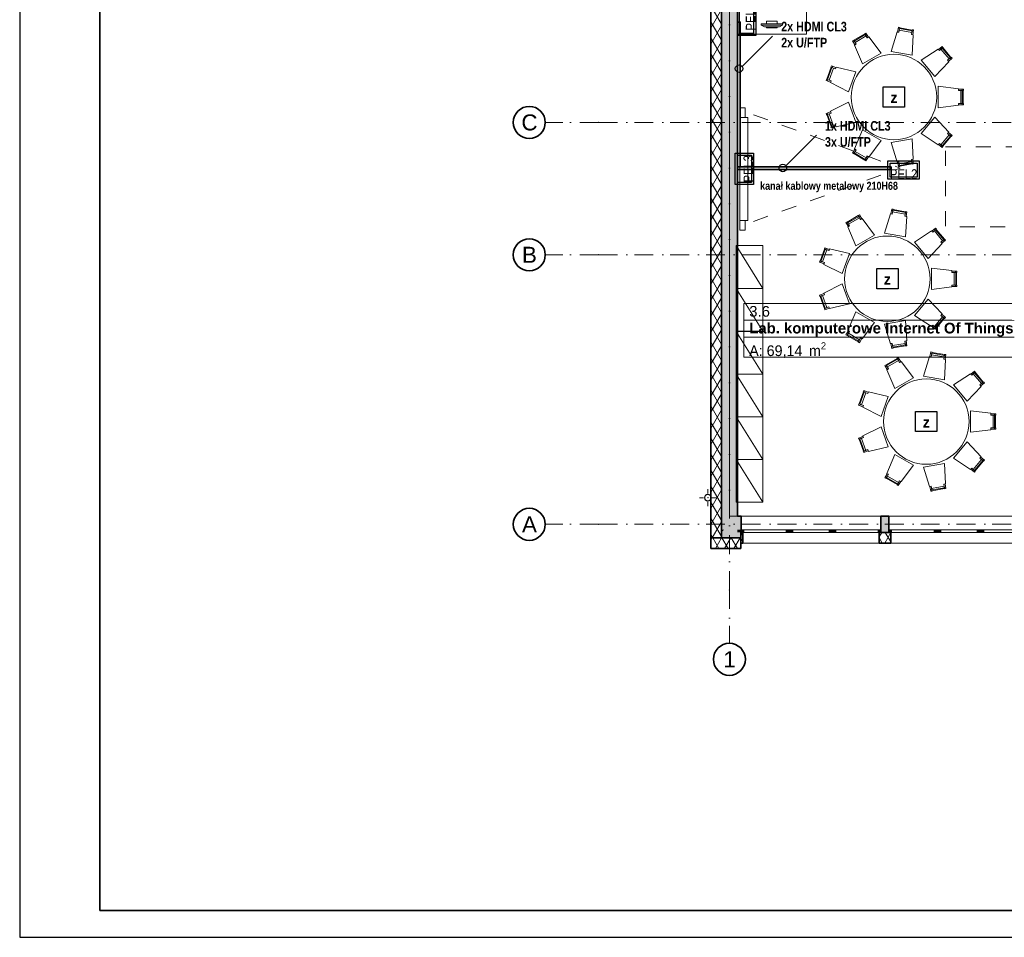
# Model space of a CAD drawing. Header units: millimetres. Extents: x 82175 to 237000, y 24756 to 471700.
# Tile 50 of 256: x 82175 to 100621, y 155892 to 173083. Entities that reach past the tile are written whole.
import ezdxf
from ezdxf.lldxf.tags import DXFTag

# ---------------------------------------------------------------- set-up
doc = ezdxf.new("R2010")
doc.units = ezdxf.units.MM
doc.linetypes.add('Kropki i Kreski', pattern=[6.702778, 3.527778, -1.763889, 0, -1.411111])
doc.linetypes.add('Przerywana', pattern=[5.644444, 2.822222, -2.822222])
for name, color, linetype, lineweight in [('!! kanał podpoaraperowy z gniazdami', 6, 'Continuous', 35), ('#_EL - opis', 7, 'Continuous', 20), ('CP_FRREF', 251, 'Continuous', 35), ('\xa0♦EL - Gniazda', 1, 'Continuous', 35), ('\xa0♦elektryczne', 1, 'Continuous', 30), ('\xa0♦IT - HDMI', 1, 'Continuous', 35), ('\xa0♦IT - opis', 3, 'SOLID', 30)]:
    doc.layers.add(name, color=color, linetype=linetype, lineweight=lineweight)
for name, color, linetype in [('#EL - Teletechnika', 3, 'Continuous'), ('- A - ocieplenie', 8, 'Continuous'), ('- strefy pomieszczeń', 8, 'Continuous'), ('2D - Ogólne', 8, 'Continuous'), ('2D - Rysunki i Obrazki', 8, 'Continuous'), ('CP_LINENORM', 253, 'Continuous'), ('Instalacje - Wod_Kan', 8, 'Continuous'), ('Konstrukcja - Siatka mod', 8, 'Continuous'), ('Konstrukcja - Stropy', 8, 'Continuous'), ('Konstrukcja - Słupy', 8, 'Continuous'), ('Konstrukcja - Ściany zewnętrzne', 8, 'Continuous'), ('Okna Archicada', 8, 'Continuous'), ('Wnętrze - Umeblowanie', 8, 'Continuous')]:
    doc.layers.add(name, color=color, linetype=linetype)
doc.styles.add('OP_100', font='ARIALN.TTF', dxfattribs={"width": 0.8, "height": 20})
doc.styles.get("Standard").update_dxf_attribs({"font": 'arial.ttf'})
doc.styles.add('STYL_AUTOMATYCZNY_1', font='arial.ttf')
doc.styles.add('STYL_AUTOMATYCZNY_11', font='txt')
doc.styles.add('STYL_AUTOMATYCZNY_2', font='arial.ttf')
doc.styles.add('STYL_AUTOMATYCZNY_6', font='txt')
tags = doc.linetypes.add('SOLID', pattern=[10, 10, 0]).pattern_tags.tags
tags[6:7] = [DXFTag(74, 4), DXFTag(75, 0), DXFTag(340, '0'), DXFTag(46, 0.0), DXFTag(50, 0.0), DXFTag(44, 0.0), DXFTag(45, 0.0)]
tags[4:5] = [DXFTag(74, 4), DXFTag(75, 0), DXFTag(340, '0'), DXFTag(46, 0.0), DXFTag(50, 0.0), DXFTag(44, 0.0), DXFTag(45, 0.0)]
pattern_1 = [(60, (-135208.59, 452586.62), (-129.90381, 75), []), (120, (-135208.59, 452586.62), (129.90381, 75), [])]

# ---------------------------------------------------------------- blocks, each defined once
blk = doc.blocks.new('PEl 2')
at = {"layer": '#EL - Teletechnika', "color": 1, "lineweight": 30}
blk.add_lwpolyline([(53978, 11971), (53390, 11971), (53390, 12312), (53978, 12312)], close=True, dxfattribs=at)
at = {"layer": '#EL - Teletechnika', "color": 7, "lineweight": 30}
blk.add_lwpolyline([(53939, 12010), (53430, 12010), (53430, 12273), (53939, 12273)], close=True, dxfattribs=at)
at = {"layer": '#EL - Teletechnika', "color": 1, "insert": (53684, 12065), "char_height": 20.79, "attachment_point": 5, "line_spacing_factor": 0.4}
blk.add_mtext('\\fArial Narrow|b0|i0;{\\H8.7679950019x;\\A1;PEL}\\A1;\\fTahoma|b1|i0|c238;\\P', dxfattribs=at)
blk = doc.blocks.new('pel3')
at = {"layer": '#EL - Teletechnika', "color": 1, "lineweight": 30}
blk.add_lwpolyline([(294, 0), (-294, 0), (-294, 341), (294, 341)], close=True, dxfattribs=at)
at = {"layer": '#EL - Teletechnika', "color": 7, "lineweight": 30}
blk.add_lwpolyline([(255, 39), (-255, 39), (-255, 302), (255, 302)], close=True, dxfattribs=at)
at = {"layer": '#EL - Teletechnika', "color": 1, "insert": (0, 94), "char_height": 20.79, "attachment_point": 5, "line_spacing_factor": 0.4}
blk.add_mtext('\\fArial Narrow|b0|i0;{\\H8.7679950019x;\\A1;PEL3}\\A1;\\fTahoma|b1|i0|c238;\\P', dxfattribs=at)
blk = doc.blocks.new('dws')
at = {"layer": '#EL - Teletechnika', "color": 1, "lineweight": 30}
blk.add_lwpolyline([(294, 0), (-294, 0), (-294, 341), (294, 341)], close=True, dxfattribs=at)
at = {"layer": '#EL - Teletechnika', "color": 7, "lineweight": 30}
blk.add_lwpolyline([(255, 39), (-255, 39), (-255, 302), (255, 302)], close=True, dxfattribs=at)
at = {"layer": '#EL - Teletechnika', "color": 1, "insert": (0, 94), "char_height": 20.79, "attachment_point": 5, "line_spacing_factor": 0.4}
blk.add_mtext('\\fArial Narrow|b0|i0;{\\H8.7679950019x;\\A1;PEL2}\\A1;\\fTahoma|b1|i0|c238;\\P', dxfattribs=at)

msp = doc.modelspace()

# ---------------------------------------------------------------- hatches: boundary and pattern name
at = {"layer": '- A - ocieplenie', "linetype": 'Continuous', "lineweight": 15}
h = msp.add_hatch(dxfattribs=at)
h.set_pattern_fill('Izolacja_miękka_0005', color=8, style=0, pattern_type=2)
h.set_pattern_definition(pattern_1)
h.paths.add_polyline_path([(95120, 176559), (95120, 163379), (95320, 163379), (95320, 176559)])
at = {"layer": '- A - ocieplenie', "linetype": 'Continuous', "lineweight": 13}
h = msp.add_hatch(dxfattribs=at)
h.set_pattern_fill('Izolacja_miękka_0005', color=8, style=0, pattern_type=2)
h.set_pattern_definition(pattern_1)
h.paths.add_polyline_path([(95685, 163279), (95725, 163279), (95725, 163479), (95685, 163479)])
h = msp.add_hatch(dxfattribs=at)
h.set_pattern_fill('Izolacja_miękka_0005', color=8, style=0, pattern_type=2)
h.set_pattern_definition(pattern_1)
h.paths.add_polyline_path([(98275, 163479), (98275, 163279), (98495, 163279), (98495, 163479)])
h = msp.add_hatch(dxfattribs=at)
h.set_pattern_fill('Izolacja_miękka_0005', color=8, style=0, pattern_type=2)
h.set_pattern_definition(pattern_1)
h.paths.add_polyline_path([(95320, 163379), (95120, 163379), (95120, 163179)])
h = msp.add_hatch(dxfattribs=at)
h.set_pattern_fill('Izolacja_miękka_0005', color=8, style=0, pattern_type=2)
h.set_pattern_definition(pattern_1)
h.paths.add_polyline_path([(95120, 163179), (95685, 163179), (95685, 163379), (95320, 163379)])
at = {"layer": 'Instalacje - Wod_Kan', "linetype": 'Continuous', "lineweight": 13}
h = msp.add_hatch(color=8, dxfattribs=at)
h.paths.add_polyline_path([(95068, 164193, 0.414214), (95003, 164128, 0.414214), (95068, 164063, 0.414214), (95133, 164128, 0.414214)])
h.paths.add_polyline_path([(95068, 164188, -1), (95068, 164068, -1)], flags=0)
at = {"layer": 'Konstrukcja - Słupy', "linetype": 'Continuous', "lineweight": 13}
for points in [[(95320, 163479), (95620, 163479), (95620, 163527), (95368, 163527)], [(95320, 163527), (95320, 163479), (95368, 163527)], [(95320, 163479), (95320, 163377), (95685, 163377), (95685, 163479), (95620, 163479)], [(95620, 163479), (95685, 163479), (95685, 163527), (95620, 163527)]]:
    msp.add_hatch(color=8, dxfattribs=at).paths.add_polyline_path(points)
at = {"layer": 'Konstrukcja - Ściany zewnętrzne', "linetype": 'Continuous', "lineweight": 13}
for points in [[(95320, 176259), (95320, 163779), (95620, 163779), (95620, 176259)], [(95320, 163779), (95320, 163527), (95368, 163527), (95620, 163779)], [(95368, 163527), (95620, 163527), (95620, 163779)], [(95620, 163527), (95685, 163527), (95685, 163479), (95690, 163479), (95690, 163779), (95620, 163779)], [(98310, 163779), (98310, 163479), (98460, 163479), (98460, 163779)]]:
    msp.add_hatch(color=8, dxfattribs=at).paths.add_polyline_path(points)
at = {"layer": 'Okna Archicada', "linetype": 'Continuous', "lineweight": 13}
for points in [[(95690, 163479), (95740, 163479), (95740, 163529), (95690, 163529)], [(96585, 163529), (96535, 163529), (96535, 163479), (96585, 163479)], [(96585, 163479), (96660, 163479), (96660, 163529), (96585, 163529)], [(97415, 163529), (97340, 163529), (97340, 163479), (97415, 163479)], [(97415, 163479), (97465, 163479), (97465, 163529), (97415, 163529)], [(98310, 163529), (98260, 163529), (98260, 163479), (98310, 163479)], [(98460, 163479), (98510, 163479), (98510, 163529), (98460, 163529)], [(99355, 163529), (99305, 163529), (99305, 163479), (99355, 163479)], [(99355, 163479), (99430, 163479), (99430, 163529), (99355, 163529)], [(100185, 163529), (100110, 163529), (100110, 163479), (100185, 163479)], [(100185, 163479), (100235, 163479), (100235, 163529), (100185, 163529)]]:
    msp.add_hatch(color=8, dxfattribs=at).paths.add_polyline_path(points)

# ---------------------------------------------------------------- linework, layer by layer
at = {"layer": '!! kanał podpoaraperowy z gniazdami'}
for points in [[(95623, 173040), (95623, 170326), (95673, 170326), (95673, 173040)], [(98502, 170326), (95623, 170326), (95623, 170276), (98502, 170276)]]:
    msp.add_lwpolyline(points, close=True, dxfattribs=at)
at = {"layer": '- A - ocieplenie', "color": 8, "linetype": 'Continuous', "lineweight": 35, "ltscale": 100}
for p, q in [((95725, 163479), (95725, 163429)), ((98275, 163479), (98275, 163429)), ((98495, 163479), (98495, 163429)), ((95120, 163379), (95320, 163379)), ((95120, 163379), (95320, 163379)), ((95725, 163429), (95725, 163279)), ((98275, 163429), (98275, 163279)), ((98495, 163429), (98495, 163279))]:
    msp.add_line(p, q, dxfattribs=at)
at = {"layer": '- A - ocieplenie', "color": 8, "linetype": 'Continuous', "lineweight": 35, "ltscale": 100, "flags": 128}
for points in [[(95120, 176559), (95120, 163379)], [(95320, 163379), (95320, 176559)], [(95725, 163479), (95685, 163479)], [(95685, 163479), (95685, 163279)], [(98495, 163479), (98275, 163479)], [(95120, 163179), (95120, 163379)], [(95685, 163379), (95320, 163379)], [(95685, 163379), (95685, 163179)], [(95685, 163279), (95725, 163279)], [(98275, 163279), (98495, 163279)], [(95120, 163179), (95685, 163179)]]:
    msp.add_lwpolyline(points, dxfattribs=at)
at = {"layer": '- strefy pomieszczeń', "color": 8, "linetype": 'Continuous', "lineweight": 13, "ltscale": 100}
for p, q in [((95742, 167765), (100804, 167765)), ((95742, 167451), (95742, 167765)), ((100804, 167451), (95742, 167451)), ((95742, 167451), (100804, 167451)), ((95742, 167137), (95742, 167451)), ((100804, 167137), (95742, 167137)), ((95742, 167137), (100804, 167137)), ((95742, 166760), (95742, 167137)), ((100804, 166760), (95742, 166760))]:
    msp.add_line(p, q, dxfattribs=at)
at = {"layer": '2D - Ogólne', "color": 8, "linetype": 'Przerywana', "lineweight": 13, "ltscale": 100, "flags": 128}
msp.add_lwpolyline([(99522, 170700), (101022, 170700), (101022, 169200), (99522, 169200)], close=True, dxfattribs=at)
at = {"layer": '2D - Rysunki i Obrazki', "color": 8, "linetype": 'Continuous', "lineweight": 13, "ltscale": 100}
for p, q in [((98754, 171824), (98354, 171824)), ((98354, 171824), (98354, 171447)), ((98754, 171447), (98754, 171824)), ((98354, 171447), (98754, 171447)), ((98630, 168419), (98230, 168419)), ((98230, 168419), (98230, 168042)), ((98630, 168042), (98630, 168419)), ((98230, 168042), (98630, 168042)), ((99360, 165742), (98960, 165742)), ((98960, 165742), (98960, 165366)), ((99360, 165366), (99360, 165742)), ((98960, 165366), (99360, 165366))]:
    msp.add_line(p, q, dxfattribs=at)
at = {"layer": 'CP_FRREF'}
for p, q in [((83675, 185092), (83675, 156392)), ((83675, 156392), (136675, 156392))]:
    msp.add_line(p, q, dxfattribs=at)
at = {"layer": 'CP_LINENORM', "linetype": 'Continuous'}
for p, q in [((82175, 185592), (82175, 155892)), ((82175, 155892), (137175, 155892))]:
    msp.add_line(p, q, dxfattribs=at)
at = {"layer": 'Instalacje - Wod_Kan', "color": 8, "linetype": 'Continuous', "lineweight": 0, "ltscale": 100}
for p, q in [((95068, 164208), (95068, 164288)), ((94988, 164128), (94908, 164128)), ((95068, 164048), (95068, 163968)), ((95148, 164128), (95228, 164128))]:
    msp.add_line(p, q, dxfattribs=at)
at = {"layer": 'Instalacje - Wod_Kan', "color": 8, "linetype": 'Continuous', "lineweight": 20, "ltscale": 100, "flags": 128}
for points in [[(95068, 164193, 0.414214), (95003, 164128, 0.414214), (95068, 164063, 0.414214), (95133, 164128, 0.414214)], [(95068, 164188, -1), (95068, 164068, -1)]]:
    msp.add_lwpolyline(points, format="xyb", close=True, dxfattribs=at)
at = {"layer": 'Instalacje - Wod_Kan', "color": 8, "linetype": 'Continuous', "lineweight": 0, "ltscale": 100}
msp.add_point((95068, 164128), dxfattribs=at)
at = {"layer": 'Konstrukcja - Siatka mod', "color": 8, "linetype": 'Kropki i Kreski', "lineweight": 13, "ltscale": 100}
for p, q in [((95470, 162400), (95470, 179365)), ((93022, 171159), (92022, 171159)), ((93022, 171159), (122467, 171159)), ((93022, 168679), (92022, 168679)), ((93022, 168679), (122467, 168679)), ((93022, 163629), (92022, 163629)), ((93022, 163629), (122467, 163629)), ((95470, 162400), (95470, 161400))]:
    msp.add_line(p, q, dxfattribs=at)
at = {"layer": 'Konstrukcja - Siatka mod', "color": 8, "linetype": 'Continuous', "lineweight": 35, "ltscale": 100}
for centre in [(91722, 171159), (91722, 168679), (91722, 163629), (95470, 161100)]:
    msp.add_circle(centre, 300, dxfattribs=at)
at = {"layer": 'Konstrukcja - Siatka mod', "color": 8, "linetype": 'Kropki i Kreski', "lineweight": 13, "ltscale": 100}
for p in [(93022, 171159), (93022, 171159), (93022, 168679), (93022, 168679), (93022, 163629), (93022, 163629), (95470, 162400), (95470, 162400)]:
    msp.add_point(p, dxfattribs=at)
at = {"layer": 'Konstrukcja - Stropy', "color": 8, "linetype": 'Continuous', "lineweight": 13, "ltscale": 100, "flags": 128}
msp.add_lwpolyline([(107140, 168829), (110440, 168829), (110440, 163779), (122510, 163779), (122510, 176259), (95470, 176259), (95470, 163779), (107140, 163779)], close=True, dxfattribs=at)
at = {"layer": 'Konstrukcja - Słupy', "color": 8, "linetype": 'Continuous', "lineweight": 13, "ltscale": 100, "flags": 128}
for points in [[(95320, 163527), (95320, 163479)], [(95320, 163479), (95320, 163377), (95685, 163377), (95685, 163479)]]:
    msp.add_lwpolyline(points, dxfattribs=at)
at = {"layer": 'Konstrukcja - Ściany zewnętrzne', "color": 8, "linetype": 'Continuous', "lineweight": 35, "ltscale": 100}
for p, q in [((95690, 163529), (95690, 163779)), ((98310, 163529), (98310, 163779)), ((98460, 163529), (98460, 163779)), ((95690, 163479), (95690, 163529)), ((98310, 163479), (98310, 163529)), ((98460, 163479), (98460, 163529))]:
    msp.add_line(p, q, dxfattribs=at)
at = {"layer": 'Konstrukcja - Ściany zewnętrzne', "color": 8, "linetype": 'Continuous', "lineweight": 35, "ltscale": 100, "flags": 128}
for points in [[(95320, 176559), (95320, 163527)], [(95620, 163779), (95620, 176259)], [(95690, 163779), (95620, 163779)], [(98460, 163779), (98310, 163779)], [(95685, 163479), (95690, 163479)], [(98310, 163479), (98460, 163479)]]:
    msp.add_lwpolyline(points, dxfattribs=at)
at = {"layer": 'Okna Archicada', "color": 8, "linetype": 'Continuous', "lineweight": 13, "ltscale": 100}
for p, q in [((98310, 163779), (95690, 163779)), ((101080, 163779), (98460, 163779)), ((95740, 163529), (95690, 163529)), ((98310, 163479), (95690, 163479)), ((95690, 163479), (95740, 163479)), ((95725, 163479), (98275, 163479)), ((95740, 163479), (95740, 163529)), ((96535, 163529), (95740, 163529)), ((95740, 163479), (96535, 163479)), ((96585, 163529), (96535, 163529)), ((96535, 163529), (96535, 163479)), ((96535, 163479), (96585, 163479)), ((96660, 163529), (96585, 163529)), ((96585, 163479), (96660, 163479)), ((96660, 163479), (96660, 163529)), ((97340, 163529), (96660, 163529)), ((96660, 163479), (97340, 163479)), ((97415, 163529), (97340, 163529)), ((97340, 163529), (97340, 163479)), ((97340, 163479), (97415, 163479)), ((97465, 163529), (97415, 163529)), ((97415, 163479), (97465, 163479)), ((97465, 163479), (97465, 163529)), ((98260, 163529), (97465, 163529)), ((97465, 163479), (98260, 163479)), ((98310, 163529), (98260, 163529)), ((98260, 163529), (98260, 163479)), ((98260, 163479), (98310, 163479)), ((98510, 163529), (98460, 163529)), ((101080, 163479), (98460, 163479)), ((98460, 163479), (98510, 163479)), ((98495, 163479), (101045, 163479)), ((98510, 163479), (98510, 163529)), ((99305, 163529), (98510, 163529)), ((98510, 163479), (99305, 163479)), ((99355, 163529), (99305, 163529)), ((99305, 163529), (99305, 163479)), ((99305, 163479), (99355, 163479)), ((99430, 163529), (99355, 163529)), ((99355, 163479), (99430, 163479)), ((99430, 163479), (99430, 163529)), ((100110, 163529), (99430, 163529)), ((99430, 163479), (100110, 163479)), ((100185, 163529), (100110, 163529)), ((100110, 163529), (100110, 163479)), ((100110, 163479), (100185, 163479)), ((100235, 163529), (100185, 163529)), ((100185, 163479), (100235, 163479)), ((100235, 163479), (100235, 163529)), ((101030, 163529), (100235, 163529)), ((100235, 163479), (101030, 163479)), ((95725, 163279), (98275, 163279)), ((98495, 163279), (101045, 163279))]:
    msp.add_line(p, q, dxfattribs=at)
at = {"layer": 'Okna Archicada', "color": 8, "linetype": 'Continuous', "lineweight": 35, "ltscale": 100}
for p, q in [((95690, 163529), (95690, 163779)), ((98310, 163529), (98310, 163779)), ((98460, 163529), (98460, 163779)), ((95690, 163479), (95690, 163529)), ((95690, 163479), (95690, 163529)), ((95725, 163479), (95725, 163429)), ((98275, 163479), (98275, 163429)), ((98310, 163479), (98310, 163529)), ((98310, 163479), (98310, 163529)), ((98460, 163479), (98460, 163529)), ((98460, 163479), (98460, 163529)), ((98495, 163479), (98495, 163429)), ((95725, 163429), (95725, 163279)), ((98275, 163429), (98275, 163279)), ((98495, 163429), (98495, 163279))]:
    msp.add_line(p, q, dxfattribs=at)
at = {"layer": 'Wnętrze - Umeblowanie', "color": 8, "linetype": 'Continuous', "lineweight": 13, "ltscale": 100}
for p, q in [((96368, 173058), (96168, 173058)), ((96168, 173058), (96168, 173008)), ((96368, 173008), (96368, 173058)), ((96468, 173008), (96068, 173008)), ((96068, 173008), (96068, 172978)), ((96068, 172978), (96468, 172978)), ((96068, 172978), (96128, 172948)), ((96408, 172948), (96128, 172948)), ((96168, 173008), (96368, 173008)), ((96368, 172948), (96168, 172948)), ((96168, 172948), (96168, 172928)), ((96168, 172928), (96368, 172928)), ((96234, 172948), (96234, 172928)), ((96301, 172948), (96301, 172928)), ((96368, 172928), (96368, 172948)), ((96468, 172978), (96408, 172948)), ((96468, 172978), (96468, 173008)), ((98632, 172916), (98657, 172912)), ((98658, 172917), (98894, 172875)), ((98917, 172866), (98893, 172870)), ((97791, 172667), (97812, 172680)), ((97810, 172684), (98017, 172804)), ((98041, 172812), (98020, 172800)), ((99437, 172566), (99453, 172547)), ((99457, 172550), (99611, 172367)), ((99623, 172344), (99607, 172363)), ((97310, 171961), (97392, 172186)), ((97405, 172208), (97396, 172184)), ((97306, 171936), (97314, 171959)), ((99829, 171780), (99829, 171755)), ((99834, 171755), (99834, 171516)), ((99829, 171491), (99829, 171516)), ((97306, 171335), (97314, 171312)), ((97392, 171085), (97310, 171310)), ((97405, 171063), (97396, 171087)), ((99611, 170904), (99457, 170721)), ((99623, 170927), (99607, 170908)), ((99437, 170705), (99453, 170724)), ((97791, 170604), (97812, 170591)), ((98017, 170467), (97810, 170587)), ((98041, 170459), (98020, 170471)), ((98632, 170355), (98657, 170359)), ((98894, 170396), (98658, 170354)), ((98917, 170405), (98893, 170401)), ((97687, 169279), (97894, 169399)), ((97918, 169407), (97896, 169395)), ((98509, 169511), (98534, 169507)), ((98535, 169512), (98770, 169470)), ((98794, 169461), (98769, 169465)), ((97667, 169262), (97689, 169275)), ((99314, 169161), (99330, 169142)), ((99334, 169145), (99488, 168962)), ((95595, 168850), (96095, 168050)), ((97282, 168803), (97273, 168779)), ((99500, 168939), (99484, 168958)), ((97186, 168556), (97268, 168781)), ((97183, 168531), (97191, 168554)), ((99705, 168375), (99705, 168350)), ((99710, 168350), (99710, 168111)), ((96095, 168050), (95595, 168050)), ((95595, 168050), (96095, 167250)), ((99705, 168086), (99705, 168111)), ((97183, 167930), (97191, 167907)), ((97268, 167680), (97186, 167905)), ((97282, 167658), (97273, 167682)), ((99488, 167499), (99334, 167316)), ((99500, 167522), (99484, 167503)), ((99314, 167300), (99330, 167319)), ((95595, 167244), (96095, 166444)), ((97667, 167199), (97689, 167186)), ((97894, 167062), (97687, 167182)), ((97918, 167054), (97896, 167066)), ((98509, 166950), (98534, 166954)), ((98770, 166991), (98535, 166949)), ((98794, 167000), (98769, 166996)), ((99238, 166835), (99263, 166830)), ((99264, 166835), (99500, 166794)), ((99523, 166784), (99499, 166789)), ((98397, 166586), (98418, 166598)), ((98416, 166603), (98623, 166722)), ((98647, 166730), (98626, 166718)), ((96095, 166444), (95595, 166444)), ((95595, 166444), (96095, 165644)), ((100043, 166484), (100059, 166465)), ((100063, 166468), (100217, 166285)), ((100229, 166263), (100213, 166282)), ((97916, 165879), (97998, 166104)), ((98011, 166126), (98002, 166102)), ((97912, 165854), (97920, 165877)), ((100435, 165699), (100435, 165674)), ((100440, 165674), (100440, 165434)), ((95595, 165644), (96095, 164844)), ((100435, 165409), (100435, 165434)), ((97912, 165254), (97920, 165230)), ((97998, 165004), (97916, 165229)), ((98011, 164982), (98002, 165005)), ((96095, 164844), (95595, 164844)), ((95595, 164844), (96095, 164044)), ((100217, 164823), (100063, 164639)), ((100229, 164845), (100213, 164826)), ((100043, 164623), (100059, 164643)), ((98397, 164522), (98418, 164510)), ((98623, 164386), (98416, 164505)), ((98647, 164377), (98626, 164390)), ((99238, 164273), (99263, 164277)), ((99500, 164314), (99264, 164273)), ((99523, 164323), (99499, 164319))]:
    msp.add_line(p, q, dxfattribs=at)
at = {"layer": 'Wnętrze - Umeblowanie', "color": 8, "linetype": 'Przerywana', "lineweight": 13, "ltscale": 100}
for p in [(95924, 171303), (95924, 169303)]:
    msp.add_line(p, (98672, 170303), dxfattribs=at)
at = {"layer": 'Wnętrze - Umeblowanie', "color": 8, "linetype": 'Continuous', "lineweight": 13, "ltscale": 100, "flags": 128}
for points in [[(96915, 172812), (95620, 172812), (95620, 173328), (96915, 173328)], [(98501, 172488), (98895, 172418), (98916, 172800), (98882, 172806), (98888, 172846), (98653, 172887), (98646, 172848), (98611, 172854)], [(98621, 172852), (98646, 172848), (98661, 172937), (98637, 172941)], [(98653, 172887), (98888, 172846), (98896, 172890), (98661, 172932)], [(98906, 172802), (98882, 172806), (98897, 172895), (98922, 172891)], [(97823, 172611), (97845, 172624), (97800, 172701), (97778, 172689)], [(97825, 172658), (98032, 172778), (98010, 172817), (97802, 172697)], [(97965, 172254), (98312, 172454), (98083, 172761), (98052, 172743), (98032, 172778), (97825, 172658), (97845, 172624), (97815, 172606)], [(98074, 172756), (98052, 172743), (98007, 172821), (98029, 172834)], [(99061, 172322), (99318, 172016), (99580, 172295), (99557, 172322), (99588, 172347), (99434, 172531), (99404, 172505), (99381, 172532)], [(99387, 172524), (99404, 172505), (99472, 172563), (99456, 172582)], [(99434, 172531), (99588, 172347), (99622, 172376), (99469, 172560)], [(99573, 172302), (99557, 172322), (99626, 172379), (99642, 172360)], [(97338, 171951), (97420, 172175), (97378, 172191), (97296, 171966)], [(97705, 171731), (97842, 172107), (97469, 172195), (97457, 172162), (97420, 172175), (97338, 171951), (97376, 171937), (97364, 171904)], [(97466, 172185), (97457, 172162), (97373, 172193), (97381, 172216)], [(97367, 171913), (97376, 171937), (97291, 171968), (97282, 171944)], [(99384, 171835), (99384, 171435), (99764, 171481), (99764, 171516), (99804, 171516), (99804, 171755), (99764, 171755), (99764, 171790)], [(99764, 171780), (99764, 171755), (99854, 171755), (99854, 171780)], [(99804, 171755), (99804, 171516), (99849, 171516), (99849, 171755)], [(95668, 171249), (95668, 171429), (95768, 171429), (95768, 171249)], [(97842, 171164), (97705, 171540), (97364, 171367), (97376, 171334), (97338, 171320), (97420, 171095), (97457, 171109), (97469, 171076)], [(99764, 171491), (99764, 171516), (99854, 171516), (99854, 171491)], [(95818, 169319), (95818, 171249), (95668, 171249), (95668, 169319)], [(97367, 171358), (97376, 171334), (97291, 171303), (97282, 171327)], [(97420, 171095), (97338, 171320), (97296, 171305), (97378, 171080)], [(99318, 171255), (99061, 170949), (99381, 170739), (99404, 170766), (99434, 170740), (99588, 170924), (99557, 170949), (99580, 170976)], [(97466, 171086), (97457, 171109), (97373, 171078), (97381, 171055)], [(98312, 170817), (97965, 171017), (97815, 170665), (97845, 170647), (97825, 170613), (98032, 170493), (98052, 170528), (98083, 170510)], [(98895, 170853), (98501, 170783), (98611, 170417), (98646, 170423), (98653, 170384), (98888, 170425), (98882, 170465), (98916, 170471)], [(99588, 170924), (99434, 170740), (99469, 170711), (99622, 170895)], [(99573, 170969), (99557, 170949), (99626, 170892), (99642, 170911)], [(97823, 170660), (97845, 170647), (97800, 170569), (97778, 170582)], [(99387, 170747), (99404, 170766), (99472, 170708), (99456, 170689)], [(98032, 170493), (97825, 170613), (97802, 170574), (98010, 170454)], [(98074, 170515), (98052, 170528), (98007, 170450), (98029, 170437)], [(98906, 170469), (98882, 170465), (98897, 170376), (98922, 170380)], [(98621, 170419), (98646, 170423), (98661, 170334), (98637, 170330)], [(98888, 170425), (98653, 170384), (98661, 170339), (98896, 170381)], [(98498, 169447), (98522, 169443), (98538, 169532), (98513, 169536)], [(98529, 169482), (98765, 169441), (98773, 169485), (98537, 169527)], [(97702, 169253), (97909, 169373), (97886, 169412), (97679, 169292)], [(97842, 168849), (98188, 169049), (97959, 169356), (97929, 169338), (97909, 169373), (97702, 169253), (97722, 169219), (97691, 169201)], [(97950, 169351), (97929, 169338), (97884, 169416), (97905, 169429)], [(98377, 169083), (98771, 169013), (98793, 169395), (98758, 169401), (98765, 169441), (98529, 169482), (98522, 169443), (98488, 169449)], [(98783, 169397), (98758, 169401), (98774, 169490), (98798, 169486)], [(95668, 169319), (95668, 169139), (95768, 169139), (95768, 169319)], [(97700, 169206), (97722, 169219), (97677, 169296), (97655, 169284)], [(99264, 169119), (99280, 169100), (99349, 169158), (99333, 169177)], [(99311, 169126), (99465, 168942), (99499, 168971), (99345, 169155)], [(98937, 168917), (99195, 168611), (99457, 168890), (99434, 168917), (99465, 168942), (99311, 169126), (99280, 169100), (99258, 169127)], [(99450, 168897), (99434, 168917), (99503, 168974), (99519, 168955)], [(96095, 167250), (96095, 168850), (95595, 168850), (95595, 167250)], [(97215, 168546), (97296, 168770), (97254, 168786), (97172, 168561)], [(97582, 168326), (97719, 168702), (97346, 168790), (97334, 168757), (97296, 168770), (97215, 168546), (97252, 168532), (97240, 168499)], [(97343, 168780), (97334, 168757), (97250, 168788), (97258, 168811)], [(97244, 168508), (97252, 168532), (97168, 168563), (97159, 168539)], [(99260, 168430), (99260, 168030), (99640, 168076), (99640, 168111), (99680, 168111), (99680, 168350), (99640, 168350), (99640, 168385)], [(99640, 168375), (99640, 168350), (99730, 168350), (99730, 168375)], [(99680, 168350), (99680, 168111), (99725, 168111), (99725, 168350)], [(97719, 167759), (97582, 168135), (97240, 167962), (97252, 167929), (97215, 167915), (97296, 167690), (97334, 167704), (97346, 167671)], [(99640, 168086), (99640, 168111), (99730, 168111), (99730, 168086)], [(97244, 167953), (97252, 167929), (97168, 167898), (97159, 167922)], [(97296, 167690), (97215, 167915), (97172, 167900), (97254, 167675)], [(97343, 167681), (97334, 167704), (97250, 167673), (97258, 167650)], [(99195, 167850), (98937, 167544), (99258, 167334), (99280, 167361), (99311, 167335), (99465, 167519), (99434, 167544), (99457, 167571)], [(98188, 167412), (97842, 167612), (97691, 167260), (97722, 167242), (97702, 167208), (97909, 167088), (97929, 167123), (97959, 167105)], [(99465, 167519), (99311, 167335), (99345, 167306), (99499, 167490)], [(99450, 167564), (99434, 167544), (99503, 167487), (99519, 167506)], [(98771, 167448), (98377, 167378), (98488, 167012), (98522, 167018), (98529, 166979), (98765, 167020), (98758, 167060), (98793, 167066)], [(99264, 167342), (99280, 167361), (99349, 167303), (99333, 167284)], [(96095, 165644), (96095, 167244), (95595, 167244), (95595, 165644)], [(97700, 167255), (97722, 167242), (97677, 167165), (97655, 167177)], [(97909, 167088), (97702, 167208), (97679, 167169), (97886, 167049)], [(97950, 167110), (97929, 167123), (97884, 167045), (97905, 167032)], [(98498, 167014), (98522, 167018), (98538, 166929), (98513, 166925)], [(98765, 167020), (98529, 166979), (98537, 166934), (98773, 166976)], [(98783, 167064), (98758, 167060), (98774, 166971), (98798, 166975)], [(99107, 166406), (99501, 166337), (99522, 166719), (99488, 166725), (99494, 166764), (99259, 166806), (99252, 166766), (99217, 166772)], [(99227, 166771), (99252, 166766), (99267, 166855), (99243, 166859)], [(99259, 166806), (99494, 166764), (99502, 166808), (99267, 166850)], [(99512, 166720), (99488, 166725), (99503, 166813), (99528, 166809)], [(98429, 166529), (98451, 166542), (98406, 166620), (98384, 166607)], [(98431, 166577), (98638, 166696), (98616, 166735), (98408, 166616)], [(98571, 166173), (98918, 166373), (98689, 166679), (98658, 166662), (98638, 166696), (98431, 166577), (98451, 166542), (98421, 166524)], [(98680, 166674), (98658, 166662), (98613, 166740), (98635, 166752)], [(99667, 166241), (99924, 165934), (100186, 166213), (100163, 166240), (100194, 166266), (100040, 166449), (100010, 166423), (99987, 166450)], [(99993, 166443), (100010, 166423), (100078, 166481), (100062, 166500)], [(100040, 166449), (100194, 166266), (100228, 166295), (100075, 166478)], [(100179, 166221), (100163, 166240), (100232, 166298), (100248, 166279)], [(97944, 165869), (98026, 166094), (97984, 166109), (97902, 165884)], [(98311, 165650), (98448, 166026), (98075, 166113), (98063, 166080), (98026, 166094), (97944, 165869), (97982, 165855), (97970, 165822)], [(98072, 166104), (98063, 166080), (97979, 166111), (97987, 166134)], [(97973, 165832), (97982, 165855), (97897, 165886), (97888, 165863)], [(99990, 165754), (99990, 165354), (100370, 165399), (100370, 165434), (100410, 165434), (100410, 165674), (100370, 165674), (100370, 165709)], [(100370, 165699), (100370, 165674), (100460, 165674), (100460, 165699)], [(100410, 165674), (100410, 165434), (100455, 165434), (100455, 165674)], [(96095, 164044), (96095, 165644), (95595, 165644), (95595, 164044)], [(98448, 165082), (98311, 165458), (97970, 165285), (97982, 165253), (97944, 165239), (98026, 165014), (98063, 165028), (98075, 164995)], [(100370, 165409), (100370, 165434), (100460, 165434), (100460, 165409)], [(97973, 165276), (97982, 165253), (97897, 165222), (97888, 165245)], [(98026, 165014), (97944, 165239), (97902, 165223), (97984, 164999)], [(99924, 165174), (99667, 164867), (99987, 164658), (100010, 164684), (100040, 164659), (100194, 164842), (100163, 164868), (100186, 164895)], [(98072, 165004), (98063, 165028), (97979, 164997), (97987, 164973)], [(98918, 164735), (98571, 164935), (98421, 164583), (98451, 164566), (98431, 164531), (98638, 164412), (98658, 164446), (98689, 164429)], [(99501, 164771), (99107, 164702), (99217, 164335), (99252, 164341), (99259, 164302), (99494, 164344), (99488, 164383), (99522, 164389)], [(100194, 164842), (100040, 164659), (100075, 164630), (100228, 164813)], [(100179, 164887), (100163, 164868), (100232, 164810), (100248, 164829)], [(98429, 164578), (98451, 164566), (98406, 164488), (98384, 164500)], [(99993, 164665), (100010, 164684), (100078, 164627), (100062, 164607)], [(98638, 164412), (98431, 164531), (98408, 164492), (98616, 164373)], [(98680, 164434), (98658, 164446), (98613, 164368), (98635, 164356)], [(99512, 164387), (99488, 164383), (99503, 164294), (99528, 164299)], [(99227, 164337), (99252, 164341), (99267, 164253), (99243, 164249)], [(99494, 164344), (99259, 164302), (99267, 164258), (99502, 164299)]]:
    msp.add_lwpolyline(points, close=True, dxfattribs=at)
for points in [[(97754, 171635, 1), (99354, 171635, 1)], [(97630, 168230, 1), (99230, 168230, 1)], [(98360, 165554, 1), (99960, 165554, 1)]]:
    msp.add_lwpolyline(points, format="xyb", close=True, dxfattribs=at)
at = {"layer": '\xa0♦elektryczne', "color": 8}
for points in [[(98354, 171824), (98754, 171824), (98754, 171447), (98354, 171447)], [(98230, 168419), (98630, 168419), (98630, 168042), (98230, 168042)], [(98960, 165742), (99360, 165742), (99360, 165366), (98960, 165366)]]:
    msp.add_lwpolyline(points, close=True, dxfattribs=at)
at = {"layer": '\xa0♦IT - opis', "color": 7, "linetype": 'Continuous', "lineweight": 0}
for p, q in [((96281, 172777), (95707, 172207)), ((97101, 170917), (96527, 170347))]:
    msp.add_line(p, q, dxfattribs=at)
at = {"layer": '\xa0♦IT - opis', "color": 7}
for centre in [(95651, 172166), (96471, 170306)]:
    msp.add_circle(centre, 70, dxfattribs=at)

# ---------------------------------------------------------------- block references
at = {"layer": '\xa0♦EL - Gniazda', "rotation": 90}
msp.add_blockref('pel3', (95922, 170290), dxfattribs=at)
at = {"layer": '\xa0♦EL - Gniazda'}
msp.add_blockref('dws', (98735, 170096), dxfattribs=at)
at = {"layer": '\xa0♦IT - HDMI', "rotation": 89.99999999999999}
msp.add_blockref('PEl 2', (107934, 119395), dxfattribs=at)

# ---------------------------------------------------------------- texts
at = {"layer": '#_EL - opis', "insert": (96047, 170046), "char_height": 150, "width": 13225.25, "attachment_point": 1, "style": 'OP_100'}
msp.add_mtext('\\fArial|b1|i0|c238|p34;kanał kablowy metalowy 210H68', dxfattribs=at)
at = {"layer": '- strefy pomieszczeń', "color": 8, "linetype": 'Continuous', "lineweight": 13, "char_height": 200, "attachment_point": 1}
for s, insert, style in [('\\A1;{\\pql;\\pt0,100;\\fArial|b0|i0|c238|p0;\\W1.000000;3.6\\fArial|b0|i0|c238|p0;\\W1.000000;\\A1{\\H.66x;\\S^  ;}\\fArial|b0|i0|c238|p0;\\W1.000000;\\fArial|b0|i0|c238|p0;\\W1.000000;\\A1{\\H.66x;\\S^  ;}}', (95842, 167719), 'STYL_AUTOMATYCZNY_1'), ('\\A1;{\\pql;\\pt0,100;\\fArial|b1|i0|c238|p0;\\W1.000000;Lab. komputerowe Internet Of Things\\fArial|b1|i0|c238|p0;\\W1.000000;\\A1{\\H.66x;\\S^  ;}\\fArial|b1|i0|c238|p0;\\W1.000000;\\fArial|b1|i0|c238|p0;\\W1.000000;\\A1{\\H.66x;\\S^  ;}}', (95842, 167405), 'STYL_AUTOMATYCZNY_2'), ('\\A1;{\\pql;\\pt0,500;\\fGeneva CE|b0|i0|c0|p0;\\W1.000000;A: 69,14\\fGeneva CE|b0|i0|c0|p0;\\W1.000000;\\A1{\\H.66x;\\S^  ;}\\fGeneva CE|b0|i0|c0|p0;\\W1.000000; m\\fGeneva CE|b0|i0|c0|p0;\\W1.000000;\\A1{\\H.66x;\\S2^  ;}}', (95842, 167040), 'STYL_AUTOMATYCZNY_6')]:
    msp.add_mtext(s, dxfattribs=dict(at, insert=insert, style=style))
at = {"layer": '2D - Rysunki i Obrazki', "color": 8, "linetype": 'Continuous', "lineweight": 35, "char_height": 200, "attachment_point": 8, "style": 'STYL_AUTOMATYCZNY_11'}
for insert in [(98554, 171524), (98430, 168119), (99160, 165442)]:
    msp.add_mtext('\\A1;{\\pqc;\\fF1|b1|i0|c0|p0;\\W1.000000;z}', dxfattribs=dict(at, insert=insert))
at = {"layer": 'Konstrukcja - Siatka mod', "color": 8, "linetype": 'Continuous', "lineweight": 13, "char_height": 300, "attachment_point": 1, "style": 'STYL_AUTOMATYCZNY_1'}
for s, insert in [('\\A1;{\\pql;\\pt0;\\fArial|b0|i0|c238|p0;\\W1.000000;C}', (91574, 171309)), ('\\A1;{\\pql;\\pt0;\\fArial|b0|i0|c238|p0;\\W1.000000;B}', (91585, 168829)), ('\\A1;{\\pql;\\pt0;\\fArial|b0|i0|c238|p0;\\W1.000000;A}', (91585, 163779)), ('\\A1;{\\pql;\\pt0;\\fArial|b0|i0|c238|p0;\\W1.000000;1}', (95356, 161250))]:
    msp.add_mtext(s, dxfattribs=dict(at, insert=insert))
at = {"layer": '\xa0♦IT - opis', "char_height": 180, "width": 3733.99, "attachment_point": 1, "style": 'OP_100'}
for s, insert in [('\\C7;\\fArial|b1|i0|c238|p34;2x HDMI CL3\\P2x U/FTP\\P', (96441, 173044)), ('\\C7;\\fArial|b1|i0|c238|p34;1x HDMI CL3\\P3x U/FTP\\P', (97261, 171184))]:
    msp.add_mtext(s, dxfattribs=dict(at, insert=insert))

doc.saveas('drawing.dxf')
